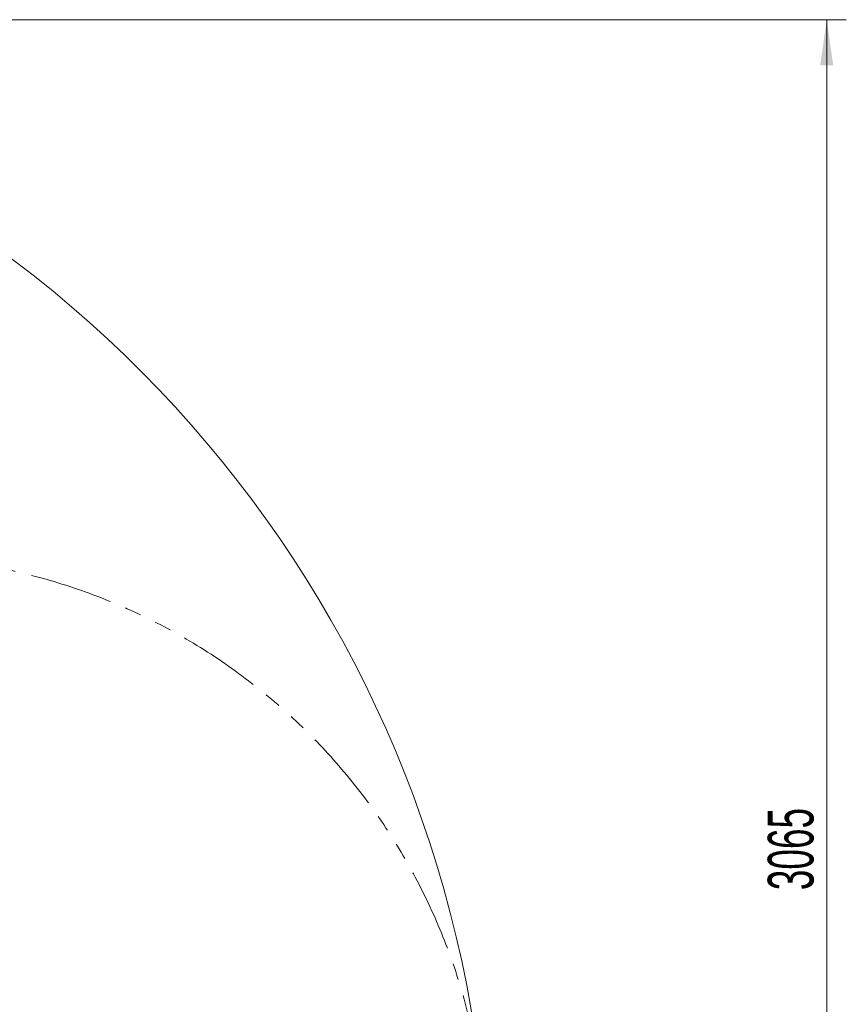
# Model space of a CAD drawing. Header units: millimetres. Extents: x 0 to 14900, y 0 to 10500.
# Tile 22 of 46: x 5136 to 6718, y 5725 to 7609. Entities that reach past the tile are written whole.
import ezdxf

# ---------------------------------------------------------------- set-up
doc = ezdxf.new("R2010")
doc.units = ezdxf.units.MM
doc.header["$LTSCALE"] = 25
doc.linetypes.add('PHANTOM', pattern=[12.7, 6.35, -1.27, 1.27, -1.27, 1.27, -1.27])
doc.styles.add('SLDTEXTSTYLE0', font='TXT', dxfattribs={"width": 0.605})
doc.dimstyles.new('SLDDIMSTYLE0', dxfattribs={"dimtxt": 87.5, "dimasz": 87.5, "dimexe": 0, "dimexo": 0.0625, "dimgap": 21.875, "dimtad": 1, "dimdec": 0, "dimrnd": 1e-09, "dimzin": 12, "dimdsep": 46, "dimtxsty": 'SLDTEXTSTYLE0', "dimsah": 1, "dimcen": 0.09, "dimadec": 0, "dimazin": 3, "dimtfac": 1, "dimtofl": 0, "dimtmove": 0, "dimatfit": 3, "dimfxl": 1, "dimfrac": 2, "dimtolj": 1, "dimtzin": 12, "dimarcsym": 0})

# ---------------------------------------------------------------- blocks, each defined once
blk = doc.blocks.new('_D_4')
at = {"color": 7, "linetype": 'Continuous', "lineweight": 0}
for p, q in [((3798.9, 7609.1), (6718.3, 7609.1)), ((6680.8, 7609.1), (6680.8, 4544.3)), ((3927.7, 4544.3), (6718.3, 4544.3))]:
    blk.add_line(p, q, dxfattribs=at)
at = {"color": 7, "linetype": 'Continuous', "lineweight": 18}
for points in [[(6680.8, 7609.1), (6668.3, 7521.6), (6693.3, 7521.6)], [(6680.8, 4544.3), (6693.3, 4631.8), (6668.3, 4631.8)]]:
    blk.add_solid(points, dxfattribs=at)
at = {"color": 7, "linetype": 'Continuous', "lineweight": 18, "insert": (6568, 5943), "char_height": 87.5, "attachment_point": 1, "rotation": 90, "style": 'SLDTEXTSTYLE0'}
blk.add_mtext('3065', dxfattribs=at)

msp = doc.modelspace()

# ---------------------------------------------------------------- linework, layer by layer
at = {"color": 7, "linetype": 'Continuous', "lineweight": 18}
msp.add_arc((3748.8889757, 5324.2675931), 2284.8733767, 5, 155, dxfattribs=at)
at = {"color": 7, "linetype": 'PHANTOM', "lineweight": 18}
msp.add_arc((4869.6080111, 5422.3178037), 1159.8733767, 5, 104.9292866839, dxfattribs=at)

# ---------------------------------------------------------------- dimensions: what is measured, and where the dimension line sits
at = {"color": 7, "linetype": 'Continuous', "lineweight": 18}
dim = msp.add_linear_dim(base=(6680.8096111, 4544.2675931), p1=(3748.8889757, 7609.1409698), p2=(3877.6889757, 4544.2675931), angle=90, dimstyle='SLDDIMSTYLE0', dxfattribs=at)
dim.commit()
dim.dimension.update_dxf_attribs({"geometry": '_D_4', "text_midpoint": (6680.8096111, 6076.7042815), "dimtype": 160})

doc.saveas('drawing.dxf')
